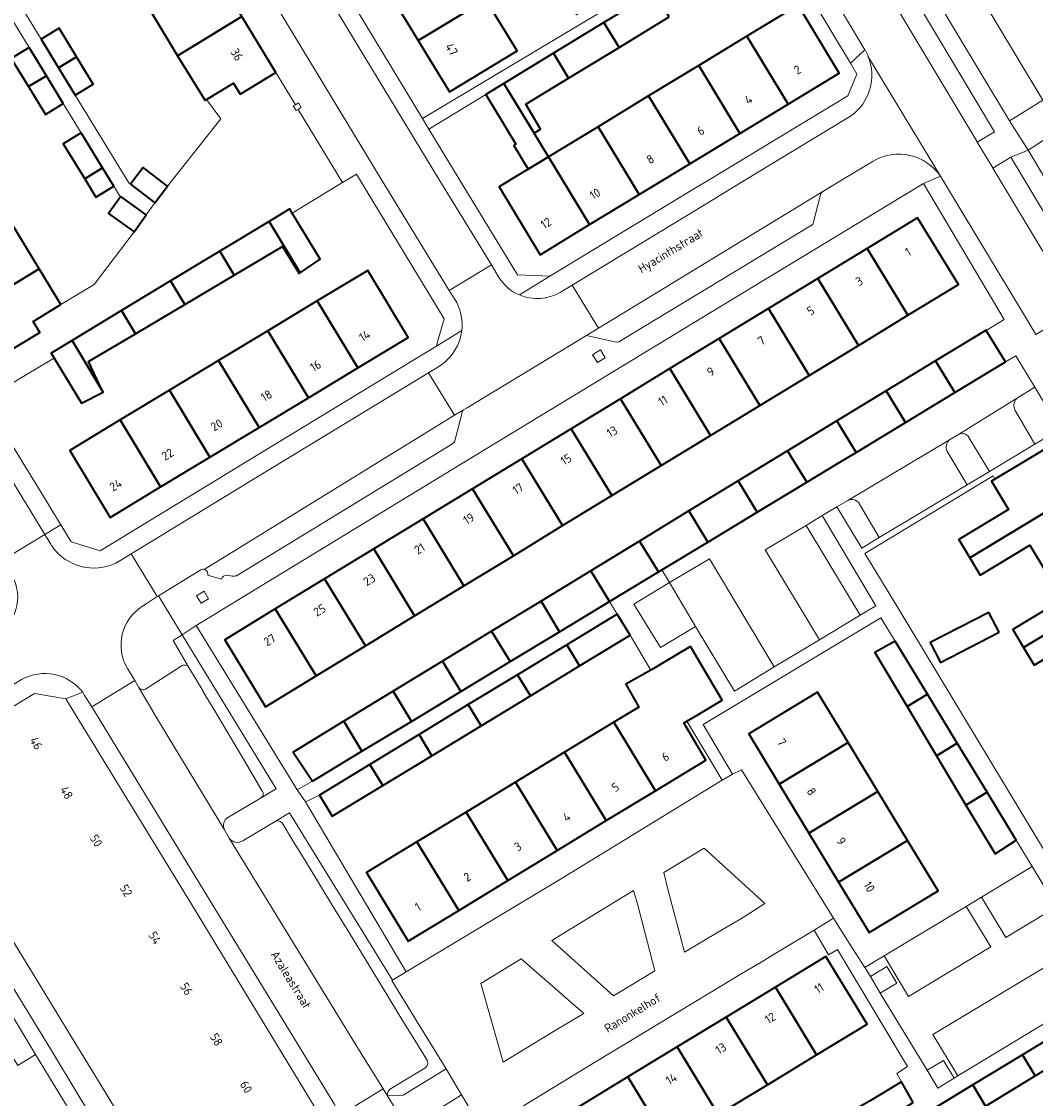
# Model space of a CAD drawing. Header units: metres. Extents: x 129909 to 134295, y 430065 to 433784.
# Tile 13 of 21: x 134104 to 134209, y 432905 to 433016. Entities that reach past the tile are written whole.
import ezdxf
from ezdxf.enums import TextEntityAlignment as Align

# ---------------------------------------------------------------- set-up
doc = ezdxf.new("R2010")
doc.units = ezdxf.units.M
for name, color, linetype, lineweight in [('B-XX-OG-BEBOUWING-GV', 7, 'Continuous', 35), ('B-XX-OG-BEBOUWING-T18', 10, 'Continuous', 18), ('B-XX-OG-TERREIN_CULTUURSCHEIDING-GV', 7, 'Continuous', 18), ('B-XX-OG-TOPOGRAFIE-T18', 10, 'Continuous', 18), ('B-XX-OG-WEG-GV', 7, 'Continuous', 18)]:
    doc.layers.add(name, color=color, linetype=linetype, lineweight=lineweight)
doc.styles.add('NLCS-ISO-M-T18', font='NLCS-ISO.ttf', dxfattribs={"height": 1.8})

msp = doc.modelspace()

# ---------------------------------------------------------------- linework, layer by layer
at = {"layer": 'B-XX-OG-BEBOUWING-GV', "color": 253}
for points in [[(134148.96, 433023.55), (134141.98, 433019.32), (134145, 433014.34), (134151.98, 433018.57)], [(134124.01, 433021.34), (134117.39, 433017.31), (134120.16, 433012.76), (134126.78, 433016.8)], [(134170.91, 433016.77), (134169.35, 433019.34), (134164.18, 433016.18), (134165.74, 433013.62)], [(134151.98, 433018.57), (134145, 433014.34), (134148.22, 433009.03), (134155.2, 433013.26)], [(134178.93, 433014.77), (134183.2, 433007.76), (134188.48, 433010.97), (134184.22, 433017.98)], [(134126.78, 433016.8), (134120.16, 433012.76), (134122.99, 433008.13), (134123.15, 433008.23), (134125.91, 433009.92), (134126.61, 433008.77), (134130.3, 433011.02)], [(134165.74, 433013.62), (134164.18, 433016.18), (134158.96, 433013.01), (134160.52, 433010.44)], [(134106.06, 433014.46), (134107.87, 433011.5), (134109.72, 433012.63), (134107.92, 433015.59)], [(134178.93, 433014.77), (134173.96, 433011.75), (134178.22, 433004.74), (134183.2, 433007.76)], [(134104.83, 433013.61), (134102.98, 433012.48), (134104.75, 433009.57), (134106.61, 433010.69)], [(134160.52, 433010.44), (134158.96, 433013.01), (134153.84, 433009.89), (134156.96, 433004.76), (134157.64, 433005.18), (134156.1, 433007.75)], [(134109.72, 433012.63), (134107.87, 433011.5), (134109.59, 433008.68), (134111.44, 433009.81)], [(134173.96, 433011.75), (134168.79, 433008.6), (134173.05, 433001.59), (134178.22, 433004.74)], [(134106.61, 433010.69), (134104.75, 433009.57), (134106.5, 433006.7), (134108.35, 433007.83)], [(134153.84, 433009.89), (134151.99, 433008.76), (134155.08, 433003.61), (134154.88, 433003.5), (134156.35, 433001.04), (134158.44, 433002.32), (134156.96, 433004.76)], [(134168.79, 433008.6), (134163.57, 433005.43), (134167.83, 432998.42), (134170.42, 433000), (134173.05, 433001.59)], [(134163.57, 433005.43), (134158.44, 433002.32), (134162.7, 432995.31), (134167.83, 432998.42)], [(134110.2, 433004.8), (134108.35, 433003.67), (134110.56, 433000.05), (134112.41, 433001.17)], [(134158.44, 433002.32), (134156.35, 433001.04), (134154.64, 433000), (134153.34, 432999.21), (134157.6, 432992.2), (134162.7, 432995.31)], [(134112.41, 433001.17), (134110.56, 433000.05), (134111.72, 432998.14), (134113.57, 432999.27)], [(134115.28, 432999.5), (134117.8, 432997.56), (134119.12, 432999.28), (134116.61, 433001.22)], [(134114.3, 432998.22), (134113.03, 432996.46), (134115.66, 432994.58), (134116.92, 432996.34)], [(134131.99, 432996.51), (134131.73, 432996.93), (134129.6, 432995.65), (134132.8, 432990.35), (134134.87, 432991.75)], [(134191.35, 432992.85), (134195.55, 432985.95), (134200.77, 432989.13), (134196.57, 432996.03)], [(134103.01, 432995.46), (134096.16, 432991.3), (134099.02, 432986.6), (134105.86, 432990.76)], [(134132.8, 432990.35), (134129.6, 432995.65), (134124.52, 432992.58), (134126.01, 432990.11), (134131, 432993.07), (134132.69, 432990.28)], [(134191.35, 432992.85), (134186.25, 432989.75), (134190.46, 432982.84), (134195.55, 432985.95)], [(134126.01, 432990.11), (134124.52, 432992.58), (134119.43, 432989.51), (134120.89, 432987.08)], [(134108.11, 432987.05), (134105.86, 432990.76), (134099.02, 432986.6), (134101.86, 432981.93), (134101.95, 432981.77), (134105.93, 432984.19), (134105.25, 432985.32)], [(134134.57, 432987.43), (134138.75, 432980.51), (134143.96, 432983.66), (134139.78, 432990.58)], [(134120.89, 432987.08), (134119.43, 432989.51), (134114.35, 432986.43), (134115.79, 432984.05)], [(134186.25, 432989.75), (134181.16, 432986.65), (134185.37, 432979.74), (134190.46, 432982.84)], [(134134.57, 432987.43), (134129.48, 432984.36), (134133.66, 432977.44), (134138.75, 432980.51)], [(134115.79, 432984.05), (134114.35, 432986.43), (134109.26, 432983.36), (134112.38, 432978.2), (134110.95, 432981.19)], [(134181.16, 432986.65), (134176.07, 432983.54), (134180.28, 432976.64), (134185.37, 432979.74)], [(134129.48, 432984.36), (134124.39, 432981.29), (134128.58, 432974.36), (134133.66, 432977.44)], [(134203.66, 432984.39), (134203.64, 432984.43), (134198.42, 432981.25), (134200.42, 432977.97), (134205.65, 432981.13)], [(134109.26, 432983.36), (134107.09, 432982.05), (134107.41, 432981.53), (134110.22, 432976.89), (134112.47, 432978.01), (134112.38, 432978.2)], [(134176.07, 432983.54), (134170.98, 432980.44), (134175.19, 432973.53), (134180.28, 432976.64)], [(134124.39, 432981.29), (134119.31, 432978.22), (134123.49, 432971.29), (134128.58, 432974.36)], [(134170.98, 432980.44), (134165.89, 432977.34), (134170.09, 432970.43), (134175.19, 432973.53)], [(134198.42, 432981.25), (134193.32, 432978.15), (134195.32, 432974.88), (134200.42, 432977.97)], [(134119.31, 432978.22), (134114.22, 432975.15), (134118.4, 432968.22), (134123.49, 432971.29)], [(134165.89, 432977.34), (134160.79, 432974.24), (134165, 432967.33), (134170.09, 432970.43)], [(134193.32, 432978.15), (134188.23, 432975.04), (134190.21, 432971.79), (134195.32, 432974.88)], [(134114.22, 432975.15), (134109.01, 432972), (134113.19, 432965.07), (134118.4, 432968.22)], [(134188.23, 432975.04), (134183.14, 432971.94), (134185.11, 432968.71), (134188.53, 432970.77), (134190.21, 432971.79)], [(134160.79, 432974.24), (134155.7, 432971.13), (134159.91, 432964.23), (134165, 432967.33)], [(134214.43, 432968.44), (134211.55, 432973.23), (134204.55, 432969.03), (134204.2, 432968.82), (134205.95, 432965.89), (134200.81, 432962.81), (134201.94, 432960.92)], [(134183.14, 432971.94), (134178.05, 432968.84), (134180.01, 432965.62), (134185.11, 432968.71)], [(134155.7, 432971.13), (134150.61, 432968.03), (134154.82, 432961.12), (134159.91, 432964.23)], [(134178.05, 432968.84), (134172.95, 432965.74), (134174.91, 432962.53), (134180.01, 432965.62)], [(134217.22, 432963.79), (134214.43, 432968.44), (134201.94, 432960.92), (134203.02, 432959.12), (134208.16, 432962.21), (134209.86, 432959.37)], [(134150.61, 432968.03), (134145.52, 432964.93), (134149.72, 432958.02), (134154.82, 432961.12)], [(134145.52, 432964.93), (134140.42, 432961.83), (134144.63, 432954.92), (134149.72, 432958.02)], [(134174.91, 432962.53), (134172.95, 432965.74), (134167.86, 432962.63), (134169.81, 432959.45), (134170.14, 432959.65)], [(134220, 432959.16), (134217.22, 432963.79), (134209.86, 432959.37), (134211.54, 432956.59), (134206.39, 432953.5), (134207.5, 432951.66)], [(134167.86, 432962.63), (134162.81, 432959.55), (134164.76, 432956.4), (134169.81, 432959.45)], [(134140.42, 432961.83), (134135.33, 432958.72), (134139.54, 432951.82), (134144.63, 432954.92)], [(134162.81, 432959.55), (134157.68, 432956.43), (134159.6, 432953.27), (134164.76, 432956.4)], [(134135.33, 432958.72), (134130.24, 432955.62), (134134.45, 432948.71), (134139.54, 432951.82)], [(134222.78, 432954.53), (134220, 432959.16), (134207.5, 432951.66), (134208.61, 432949.81), (134213.75, 432952.9), (134215.42, 432950.11)], [(134157.68, 432956.43), (134152.58, 432953.33), (134154.5, 432950.18), (134159.6, 432953.27)], [(134130.24, 432955.62), (134125.02, 432952.44), (134129.23, 432945.53), (134134.45, 432948.71)], [(134166.87, 432952.92), (134165.54, 432955.09), (134160.33, 432951.92), (134161.66, 432949.75)], [(134204.97, 432953.21), (134203.91, 432955.27), (134197.86, 432952.16), (134198.92, 432950.1)], [(134152.58, 432953.33), (134147.49, 432950.22), (134149.4, 432947.1), (134154.5, 432950.18)], [(134161.66, 432949.75), (134160.33, 432951.92), (134155.25, 432948.83), (134156.58, 432946.65)], [(134173.1, 432951.73), (134170.4, 432950.12), (134169.25, 432949.43), (134169.03, 432949.3), (134166.44, 432947.84), (134167.77, 432945.48), (134165.2, 432943.92), (134169.5, 432936.85), (134174.71, 432940.02), (134172.42, 432943.85), (134172.74, 432944.03), (134173.8, 432944.67), (134176.39, 432946.22)], [(134194.25, 432952.3), (134192.14, 432951.14), (134195.48, 432945.54), (134197.58, 432946.81)], [(134147.49, 432950.22), (134142.4, 432947.12), (134144.29, 432944.01), (134149.4, 432947.1)], [(134156.58, 432946.65), (134155.25, 432948.83), (134150.17, 432945.74), (134151.49, 432943.56)], [(134142.4, 432947.12), (134137.31, 432944.02), (134139.19, 432940.93), (134144.29, 432944.01)], [(134182.27, 432937.52), (134189.39, 432941.84), (134186.24, 432947.03), (134179.12, 432942.71)], [(134197.58, 432946.81), (134195.48, 432945.54), (134198.52, 432940.45), (134200.65, 432941.75)], [(134151.49, 432943.56), (134150.17, 432945.74), (134145.09, 432942.65), (134146.41, 432940.47)], [(134137.31, 432944.02), (134132.09, 432940.84), (134134.09, 432937.84), (134139.19, 432940.93)], [(134165.2, 432943.92), (134160.12, 432940.83), (134164.42, 432933.76), (134169.5, 432936.85)], [(134146.41, 432940.47), (134145.09, 432942.65), (134140.01, 432939.55), (134141.33, 432937.38)], [(134189.39, 432941.84), (134182.27, 432937.52), (134185.34, 432932.46), (134192.46, 432936.78)], [(134200.65, 432941.75), (134198.52, 432940.45), (134201.55, 432935.37), (134203.73, 432936.69)], [(134160.12, 432940.83), (134155.04, 432937.74), (134159.34, 432930.67), (134164.42, 432933.76)], [(134141.33, 432937.38), (134140.01, 432939.55), (134134.8, 432936.39), (134136.12, 432934.21)], [(134155.04, 432937.74), (134149.95, 432934.65), (134154.26, 432927.58), (134159.34, 432930.67)], [(134192.46, 432936.78), (134185.34, 432932.46), (134188.41, 432927.4), (134195.53, 432931.72)], [(134203.73, 432936.69), (134201.55, 432935.37), (134204.56, 432930.33), (134206.74, 432931.73)], [(134149.95, 432934.65), (134144.87, 432931.56), (134149.18, 432924.48), (134154.26, 432927.58)], [(134144.87, 432931.56), (134139.66, 432928.4), (134143.97, 432921.31), (134149.18, 432924.48)], [(134195.53, 432931.72), (134188.41, 432927.4), (134191.56, 432922.21), (134198.68, 432926.53)], [(134181.89, 432916.57), (134186.14, 432909.58), (134191.35, 432912.74), (134187.1, 432919.73)], [(134181.89, 432916.57), (134176.81, 432913.48), (134181.06, 432906.49), (134186.14, 432909.58)], [(134176.81, 432913.48), (134171.73, 432910.4), (134175.98, 432903.4), (134181.06, 432906.49)], [(134213.8, 432910.51), (134212.49, 432912.67), (134207.38, 432909.57), (134208.7, 432907.4)], [(134171.73, 432910.4), (134166.65, 432907.31), (134170.89, 432900.32), (134175.98, 432903.4)], [(134208.7, 432907.4), (134207.38, 432909.57), (134202.27, 432906.47), (134203.59, 432904.29)], [(134166.65, 432907.31), (134161.57, 432904.22), (134165.81, 432897.23), (134170.89, 432900.32)], [(134196.1, 432904.65), (134194.9, 432906.79), (134191.65, 432904.84), (134189.84, 432903.79), (134189.7, 432903.7), (134191.02, 432901.53)], [(134203.59, 432904.29), (134202.27, 432906.47), (134198.03, 432903.89), (134197.17, 432903.37), (134198.49, 432901.18)]]:
    msp.add_lwpolyline(points, close=True, dxfattribs=at)
at = {"layer": 'B-XX-OG-TERREIN_CULTUURSCHEIDING-GV', "color": 253}
for points in [[(134181.6, 433046.9), (134200.44, 433015.36), (134206.06, 433006.04), (134209.48, 433008.17), (134206.42, 433013.26), (134203.73, 433017.75)], [(134170.91, 433016.77), (134165.74, 433013.62), (134160.52, 433010.44), (134156.1, 433007.75), (134157.64, 433005.18), (134156.96, 433004.76), (134158.44, 433002.32), (134163.57, 433005.43), (134168.79, 433008.6), (134173.96, 433011.75), (134178.93, 433014.77), (134184.22, 433017.98), (134188.48, 433010.97), (134183.2, 433007.76), (134178.22, 433004.74), (134173.05, 433001.59), (134170.42, 433000), (134167.83, 432998.42), (134162.7, 432995.31), (134157.6, 432992.2), (134153.34, 432999.21), (134154.64, 433000), (134156.35, 433001.04), (134154.88, 433003.5), (134155.08, 433003.61), (134151.99, 433008.76), (134146.09, 433005.18), (134149.24, 433000), (134155.26, 432990.12), (134158.59, 432989.99), (134173.54, 432999.04), (134175.13, 433000), (134189.36, 433008.61), (134190.3, 433010.85), (134189.62, 433012), (134180.99, 433026.39)], [(134164.07, 433017.4), (134145.44, 433006.26), (134146.09, 433005.18), (134151.99, 433008.76), (134153.84, 433009.89), (134158.96, 433013.01), (134164.18, 433016.18), (134169.35, 433019.34)], [(134102.93, 433016.72), (134104.83, 433013.61), (134106.61, 433010.69), (134108.35, 433007.83), (134110.2, 433004.8), (134112.41, 433001.17), (134113.57, 432999.27), (134114.14, 432998.33), (134114.3, 432998.22), (134116.92, 432996.34), (134117.8, 432997.56), (134115.28, 432999.5), (134115.11, 432999.64), (134109.59, 433008.68), (134107.87, 433011.5), (134106.06, 433014.46), (134104.16, 433017.58)], [(134104.16, 433017.58), (134106.06, 433014.46), (134107.92, 433015.59), (134109.72, 433012.63), (134111.44, 433009.81), (134109.59, 433008.68), (134115.11, 432999.64), (134115.28, 432999.5), (134116.61, 433001.22), (134119.12, 432999.28), (134124.62, 433006.23), (134123.15, 433008.23), (134122.99, 433008.13), (134120.16, 433012.76), (134117.39, 433017.31)], [(134103.01, 432995.46), (134105.86, 432990.76), (134108.11, 432987.05), (134111.53, 432989.13), (134115.66, 432994.58), (134113.03, 432996.46), (134114.3, 432998.22), (134114.14, 432998.33), (134113.57, 432999.27), (134111.72, 432998.14), (134110.56, 433000.05), (134108.35, 433003.67), (134110.2, 433004.8), (134108.35, 433007.83), (134106.5, 433006.7), (134104.75, 433009.57), (134102.98, 433012.48), (134104.83, 433013.61), (134102.93, 433016.72)], [(134209.77, 433000), (134207.98, 433003.01), (134206.19, 433002.28), (134214.29, 432988.77)], [(134102.52, 432973.45), (134106.71, 432966.57), (134107.16, 432965.83), (134108.08, 432964.32), (134109.17, 432962.54), (134112.17, 432961.62), (134128.36, 432971.51), (134144.27, 432981.17), (134146.88, 432982.76), (134147, 432983.2), (134147.68, 432985.6), (134138.93, 433000), (134138.62, 433000.52), (134137.76, 433000), (134137.17, 432999.65), (134131.99, 432996.51), (134134.87, 432991.75), (134132.8, 432990.35), (134132.69, 432990.28), (134131, 432993.07), (134126.01, 432990.11), (134120.89, 432987.08), (134115.79, 432984.05), (134110.95, 432981.19), (134112.38, 432978.2), (134112.47, 432978.01), (134110.22, 432976.89), (134107.41, 432981.53), (134106.42, 432980.95), (134101.07, 432977.77)], [(134209.86, 432959.37), (134208.16, 432962.21), (134203.02, 432959.12), (134201.94, 432960.92), (134200.81, 432962.81), (134205.95, 432965.89), (134204.2, 432968.82), (134204.55, 432969.03), (134204.35, 432969.37), (134191.13, 432961.35), (134194.55, 432955.72), (134210.86, 432928.65)], [(134213.75, 432952.9), (134208.61, 432949.81), (134207.5, 432951.66), (134206.39, 432953.5), (134211.54, 432956.59)], [(134134.58, 432903.76), (134121.6, 432925.15), (134108.61, 432946.34), (134105.38, 432946.9), (134090.26, 432937.72), (134091.52, 432935.67), (134091.83, 432935.85), (134093.7, 432936.99), (134096.84, 432931.78), (134099.91, 432926.7), (134102.98, 432921.61), (134103.3, 432921.08), (134106.07, 432916.55), (134109.16, 432911.48), (134112.25, 432906.41), (134115.34, 432901.35)], [(134113.18, 432900.04), (134110.1, 432905.11), (134107.02, 432910.18), (134103.93, 432915.25), (134100.85, 432920.32), (134097.77, 432925.4), (134094.68, 432930.47), (134091.52, 432935.67), (134090.26, 432937.72), (134088.77, 432936.65), (134089.37, 432935.64), (134090.52, 432933.7), (134092.22, 432930.84), (134093.82, 432928.16), (134096.52, 432924.51), (134098.12, 432921.84), (134099.87, 432918.93), (134102.09, 432915.24), (134103.8, 432912.42), (134105.49, 432909.61), (134119.28, 432886.91)], [(134119.28, 432886.91), (134105.49, 432909.61), (134103.64, 432908.49), (134101.92, 432911.34), (134100.24, 432914.12), (134102.09, 432915.24), (134099.87, 432918.93), (134097.96, 432917.78), (134096.19, 432920.73), (134094.61, 432923.36), (134096.52, 432924.51), (134093.82, 432928.16), (134092.27, 432927.24), (134090.66, 432929.94), (134089.86, 432929.48), (134087.02, 432934.24), (134089.37, 432935.64), (134088.77, 432936.65), (134071.71, 432926.65), (134086.55, 432901.26)], [(134210.92, 432924.86), (134205.68, 432921.69), (134203.17, 432925.86), (134201.59, 432924.91), (134204.11, 432920.74), (134195.64, 432915.61), (134193.11, 432919.79), (134191.11, 432918.59), (134191.69, 432917.65), (134193.39, 432918.69), (134194.42, 432916.99), (134192.7, 432915.94), (134197.55, 432907.98), (134199.24, 432909), (134200.35, 432907.17), (134200.72, 432907.4), (134198.13, 432911.67), (134210.47, 432919.08)], [(134198.03, 432903.89), (134202.27, 432906.47), (134207.38, 432909.57), (134212.49, 432912.67), (134213.83, 432913.49), (134213.02, 432914.84), (134200.72, 432907.4), (134200.35, 432907.17), (134198.65, 432906.15), (134197.55, 432907.98), (134192.7, 432915.94), (134191.69, 432917.65), (134191.11, 432918.59), (134189.5, 432921.1), (134187.89, 432923.69), (134185.89, 432922.45), (134187.37, 432919.9), (134187.95, 432920.25), (134188.3, 432920.45), (134189.88, 432917.81), (134195.51, 432908.36), (134194.41, 432907.65), (134194.9, 432906.79), (134196.1, 432904.65)], [(134191.65, 432904.84), (134194.9, 432906.79), (134194.41, 432907.65), (134195.51, 432908.36), (134189.88, 432917.81), (134188.3, 432920.45), (134187.95, 432920.25), (134187.37, 432919.9), (134185.89, 432922.45), (134181.42, 432919.76), (134180.66, 432919.3), (134178.6, 432918.08), (134161.71, 432907.88), (134153.29, 432902.74)]]:
    msp.add_lwpolyline(points, dxfattribs=at)
for points in [[(134155.22, 433027.34), (134152.17, 433032.52), (134145.84, 433028.71), (134148.96, 433023.55), (134151.98, 433018.57), (134155.2, 433013.26), (134148.22, 433009.03), (134145, 433014.34), (134141.98, 433019.32), (134138.86, 433024.47), (134135.64, 433022.51), (134145.44, 433006.26), (134164.07, 433017.4), (134163.55, 433018.28), (134161.34, 433016.97), (134158.18, 433022.32)], [(134217.99, 433009.17), (134219.19, 433009.9), (134218.67, 433010.75), (134217.99, 433012.12), (134217.48, 433012.98), (134216.27, 433012.26), (134209.48, 433008.17), (134206.06, 433006.04), (134207.98, 433003.01), (134211.29, 433005.13)], [(134132.62, 433007.88), (134132.31, 433007.7), (134132.1, 433007.58), (134132.38, 433007.1), (134132.6, 433007.22), (134132.9, 433007.4)], [(134228.02, 432977.39), (134225.21, 432982.04), (134222.4, 432986.7), (134219.6, 432991.36), (134216.79, 432996.02), (134214.39, 433000), (134214.23, 433000.26), (134211.29, 433005.13), (134207.98, 433003.01), (134209.77, 433000), (134221.63, 432980.15), (134236.1, 432955.92), (134237.17, 432956.57), (134242.02, 432959.51), (134246.35, 432962.14), (134246.09, 432962.57), (134239.39, 432958.53), (134236.45, 432963.41), (134233.64, 432968.07), (134230.83, 432972.73)], [(134178.05, 432968.84), (134183.14, 432971.94), (134188.23, 432975.04), (134193.32, 432978.15), (134198.42, 432981.25), (134203.64, 432984.43), (134203.66, 432984.39), (134205.51, 432985.52), (134197.17, 432999.55), (134176.38, 432986.96), (134150.1, 432970.99), (134122.08, 432953.91), (134132.5, 432936.96), (134134.09, 432937.84), (134132.09, 432940.84), (134137.31, 432944.02), (134142.4, 432947.12), (134147.49, 432950.22), (134152.58, 432953.33), (134157.68, 432956.43), (134162.81, 432959.55), (134167.86, 432962.63), (134172.95, 432965.74)], [(134149.72, 432958.02), (134144.63, 432954.92), (134139.54, 432951.82), (134134.45, 432948.71), (134129.23, 432945.53), (134125.02, 432952.44), (134130.24, 432955.62), (134135.33, 432958.72), (134140.42, 432961.83), (134145.52, 432964.93), (134150.61, 432968.03), (134155.7, 432971.13), (134160.79, 432974.24), (134165.89, 432977.34), (134170.98, 432980.44), (134176.07, 432983.54), (134181.16, 432986.65), (134186.25, 432989.75), (134191.35, 432992.85), (134196.57, 432996.03), (134200.77, 432989.13), (134195.55, 432985.95), (134190.46, 432982.84), (134185.37, 432979.74), (134180.28, 432976.64), (134175.19, 432973.53), (134170.09, 432970.43), (134165, 432967.33), (134159.91, 432964.23), (134154.82, 432961.12)], [(134129.48, 432984.36), (134134.57, 432987.43), (134139.78, 432990.58), (134143.96, 432983.66), (134138.75, 432980.51), (134133.66, 432977.44), (134128.58, 432974.36), (134123.49, 432971.29), (134118.4, 432968.22), (134113.19, 432965.07), (134109.01, 432972), (134114.22, 432975.15), (134119.31, 432978.22), (134124.39, 432981.29)], [(134163.5, 432981.07), (134164.31, 432981.56), (134163.81, 432982.37), (134163, 432981.88)], [(134189.36, 432966.82), (134199.86, 432973.09), (134200.8, 432973.65), (134206.79, 432977.35), (134208.67, 432978.54), (134206.72, 432981.78), (134205.65, 432981.13), (134200.42, 432977.97), (134195.32, 432974.88), (134190.21, 432971.79), (134188.53, 432970.77), (134185.11, 432968.71), (134180.01, 432965.62), (134174.91, 432962.53), (134170.14, 432959.65), (134170.94, 432958.35), (134175.08, 432960.81), (134181.77, 432949.63), (134186.43, 432952.45), (134180.84, 432961.72), (134185.04, 432964.24), (134186.71, 432965.26), (134188.23, 432966.16)], [(134122.89, 432957.45), (134122.11, 432956.99), (134122.57, 432956.22), (134123.35, 432956.67)], [(134140.01, 432939.55), (134145.09, 432942.65), (134150.17, 432945.74), (134155.25, 432948.83), (134160.33, 432951.92), (134165.54, 432955.09), (134164.76, 432956.4), (134159.6, 432953.27), (134154.5, 432950.18), (134149.4, 432947.1), (134144.29, 432944.01), (134139.19, 432940.93), (134134.09, 432937.84), (134132.5, 432936.96), (134133.37, 432935.69), (134134.8, 432936.39)], [(134198.92, 432950.1), (134197.86, 432952.16), (134203.91, 432955.27), (134204.97, 432953.21)], [(134198.52, 432940.45), (134195.48, 432945.54), (134192.14, 432951.14), (134194.25, 432952.3), (134192.78, 432954.72), (134174.42, 432943.7), (134177.45, 432938.56), (134178.37, 432939.02), (134187.89, 432923.69), (134189.5, 432921.1), (134191.11, 432918.59), (134193.11, 432919.79), (134201.59, 432924.91), (134203.17, 432925.86), (134208.41, 432929.02), (134206.74, 432931.73), (134204.56, 432930.33), (134201.55, 432935.37)], [(134169.03, 432949.3), (134166.87, 432952.92), (134161.66, 432949.75), (134156.58, 432946.65), (134151.49, 432943.56), (134146.41, 432940.47), (134141.33, 432937.38), (134136.12, 432934.21), (134134.8, 432936.39), (134133.37, 432935.69), (134143.74, 432918.15), (134159.85, 432927.83), (134162.89, 432929.69), (134176.37, 432937.94), (134175, 432940.24), (134172.74, 432944.03), (134172.42, 432943.85), (134174.71, 432940.02), (134169.5, 432936.85), (134164.42, 432933.76), (134159.34, 432930.67), (134154.26, 432927.58), (134149.18, 432924.48), (134143.97, 432921.31), (134139.66, 432928.4), (134144.87, 432931.56), (134149.95, 432934.65), (134155.04, 432937.74), (134160.12, 432940.83), (134165.2, 432943.92), (134167.77, 432945.48), (134166.44, 432947.84)], [(134192.46, 432936.78), (134195.53, 432931.72), (134198.68, 432926.53), (134191.56, 432922.21), (134188.41, 432927.4), (134185.34, 432932.46), (134182.27, 432937.52), (134179.12, 432942.71), (134186.24, 432947.03), (134189.39, 432941.84)], [(134178.6, 432918.08), (134180.66, 432919.3), (134181.42, 432919.76), (134185.89, 432922.45), (134187.89, 432923.69), (134178.37, 432939.02), (134177.45, 432938.56), (134176.37, 432937.94), (134162.89, 432929.69), (134159.85, 432927.83), (134143.74, 432918.15), (134142.33, 432917.3), (134142.27, 432917.27), (134144.9, 432912.97), (134147.89, 432908.13), (134149.46, 432905.44), (134151.69, 432901.77), (134153.29, 432902.74), (134161.71, 432907.88)], [(134170.74, 432926.82), (134170.35, 432928.41), (134174.52, 432930.92), (134180.79, 432925.2), (134178.85, 432923.98), (134178.14, 432923.53), (134176.06, 432922.3), (134172.49, 432920.17)], [(134158.79, 432921.38), (134162.43, 432923.62), (134167.22, 432926.55), (134167.67, 432925.03), (134169.43, 432918.24), (134165.16, 432915.67)], [(134162.1, 432913.86), (134159.15, 432912.08), (134153.76, 432908.81), (134151.48, 432916.94), (134155.62, 432919.5)], [(134175.98, 432903.4), (134170.89, 432900.32), (134165.81, 432897.23), (134160.6, 432894.07), (134156.36, 432901.06), (134161.57, 432904.22), (134166.65, 432907.31), (134171.73, 432910.4), (134176.81, 432913.48), (134181.89, 432916.57), (134187.1, 432919.73), (134191.35, 432912.74), (134186.14, 432909.58), (134181.06, 432906.49)], [(134230.12, 432899.4), (134219.41, 432916.96), (134217.47, 432915.7), (134218.63, 432913.45), (134213.8, 432910.51), (134208.7, 432907.4), (134203.59, 432904.29), (134198.49, 432901.18), (134193.38, 432898.07), (134188.27, 432894.96), (134183.17, 432891.85), (134178.06, 432888.74), (134172.96, 432885.63), (134167.67, 432882.41), (134166.33, 432884.64), (134164.66, 432883.93), (134175.33, 432866.37), (134186.39, 432873.01), (134201.05, 432881.88), (134229.99, 432899.32)]]:
    msp.add_lwpolyline(points, close=True, dxfattribs=at)
at = {"layer": 'B-XX-OG-WEG-GV', "color": 253}
for points in [[(134119.6, 433049.29), (134117.97, 433051.86), (134101.68, 433078.91), (134100.11, 433081.55), (134086.64, 433103.67), (134087.06, 433105.54), (134084.17, 433103.85), (134084.2, 433103.81), (134084.39, 433103.53), (134084.89, 433102.7), (134116.27, 433050.92), (134117.05, 433049.64), (134117.25, 433049.29), (134118.03, 433048.01), (134147.12, 433000), (134152.55, 432991.16), (134153.3, 432989.93)], [(134168.21, 433052.41), (134167.77, 433052.15), (134166, 433051.08), (134167.18, 433049.11), (134170.31, 433043.89), (134173.38, 433038.78), (134176.45, 433033.66), (134179.66, 433028.3), (134180.18, 433027.44), (134180.99, 433026.39), (134189.62, 433012), (134191.12, 433013.35), (134182.73, 433027.46), (134182.35, 433027.22), (134181.32, 433028.93), (134181.71, 433029.16), (134169.07, 433050.2)], [(134169.07, 433050.2), (134181.71, 433029.16), (134182.73, 433027.46), (134191.12, 433013.35), (134191.16, 433013.29)], [(134155.45, 432988.05), (134158.59, 432989.99), (134155.26, 432990.12), (134149.24, 433000), (134146.09, 433005.18), (134145.44, 433006.26), (134135.64, 433022.51), (134133.03, 433026.98), (134119.6, 433049.29)], [(134196.4, 433018.41), (134204.51, 433004.91), (134202.72, 433003.84), (134204.32, 433001.19), (134204.33, 433001.16), (134206.19, 433002.28), (134207.98, 433003.01), (134206.06, 433006.04), (134200.44, 433015.36), (134181.6, 433046.9)], [(134191.44, 433012.72), (134198.92, 433000.33), (134198.93, 433000.32), (134198.93, 433000.31), (134199.97, 432998.58), (134207.39, 432986.26), (134208.77, 432983.97), (134213.1, 432986.57), (134212.45, 432987.66), (134204.33, 433001.16), (134204.32, 433001.19), (134202.72, 433003.84), (134202.67, 433003.94), (134194.64, 433017.36), (134193.8, 433018.76), (134189.05, 433026.7), (134188.2, 433028.14), (134182.23, 433038.1)], [(134126.78, 433016.8), (134130.3, 433011.02), (134132.31, 433007.7), (134132.62, 433007.88), (134132.9, 433007.4), (134132.6, 433007.22), (134137.17, 432999.65), (134137.76, 433000), (134138.62, 433000.52), (134138.93, 433000), (134147.68, 432985.6), (134147, 432983.2), (134146.88, 432982.76), (134149.49, 432984.37)], [(134191.16, 433013.29), (134191.12, 433013.35), (134189.62, 433012), (134190.3, 433010.85), (134189.36, 433008.61), (134175.13, 433000), (134173.54, 432999.04), (134158.59, 432989.99), (134155.45, 432988.05)], [(134198.92, 433000.33), (134191.44, 433012.72)], [(134101.07, 432977.77), (134106.42, 432980.95), (134107.41, 432981.53), (134107.09, 432982.05), (134109.26, 432983.36), (134114.35, 432986.43), (134119.43, 432989.51), (134124.52, 432992.58), (134129.6, 432995.65), (134131.73, 432996.93), (134131.99, 432996.51), (134137.17, 432999.65), (134132.6, 433007.22), (134132.38, 433007.1), (134132.1, 433007.58), (134132.31, 433007.7), (134130.3, 433011.02), (134126.61, 433008.77), (134125.91, 433009.92), (134123.15, 433008.23), (134124.62, 433006.23), (134119.12, 432999.28), (134117.8, 432997.56), (134116.92, 432996.34), (134115.66, 432994.58), (134111.53, 432989.13), (134108.11, 432987.05), (134105.25, 432985.32), (134105.93, 432984.19), (134101.95, 432981.77)], [(134159.67, 432988.32), (134160.9, 432989.07), (134173.48, 432996.7), (134178.91, 433000), (134189.64, 433006.53)], [(134189.64, 433006.53), (134178.91, 433000), (134173.48, 432996.7), (134160.9, 432989.07), (134163.61, 432984.62), (134186.78, 432998.72)], [(134191.99, 433001.88), (134188.89, 433000), (134186.78, 432998.72)], [(134186.78, 432998.72), (134188.89, 433000), (134191.99, 433001.88)], [(134176.38, 432986.96), (134197.17, 432999.55), (134198.92, 433000.33)], [(134208.77, 432983.97), (134207.39, 432986.26), (134199.97, 432998.58), (134198.93, 433000.31), (134198.93, 433000.32), (134198.92, 433000.33), (134197.17, 432999.55), (134205.51, 432985.52), (134203.66, 432984.39), (134205.65, 432981.13), (134206.72, 432981.78), (134208.67, 432978.54), (134211.29, 432974.18)], [(134186.78, 432998.72), (134163.61, 432984.62), (134162.37, 432983.86), (134165.43, 432983.19)], [(134186.55, 432998.38), (134185.77, 432995.48)], [(134185.77, 432995.48), (134186.55, 432998.38)], [(134185.5, 432995.18), (134165.73, 432983.2)], [(134165.73, 432983.2), (134185.5, 432995.18)], [(134153.3, 432989.93), (134152.55, 432991.16), (134148.21, 432988.5), (134148.97, 432987.27)], [(134163.61, 432984.62), (134160.9, 432989.07), (134159.67, 432988.32)], [(134122.54, 432959.66), (134118.17, 432956.99), (134120.63, 432952.96), (134122.08, 432953.91), (134150.1, 432970.99), (134176.38, 432986.96)], [(134149.49, 432984.37), (134146.88, 432982.76), (134144.27, 432981.17), (134128.36, 432971.51), (134112.17, 432961.62), (134109.17, 432962.54), (134108.08, 432964.32), (134106.44, 432963.32), (134107.06, 432962.3)], [(134147.31, 432980.78), (134146.07, 432980.02), (134148.75, 432975.62), (134149.69, 432976.19), (134149.73, 432976.21), (134149.99, 432976.37), (134162.37, 432983.86), (134163.61, 432984.62)], [(134165.43, 432983.19), (134162.37, 432983.86), (134149.99, 432976.37), (134149.73, 432976.21), (134149.69, 432976.19)], [(134146.07, 432980.02), (134147.31, 432980.78)], [(134113.78, 432960.36), (134114.11, 432960.56), (134115.36, 432961.32), (134130.1, 432970.29), (134146.07, 432980.02)], [(134148.75, 432975.62), (134146.07, 432980.02), (134130.1, 432970.29), (134115.36, 432961.32), (134118.04, 432956.9), (134118.17, 432956.99), (134122.54, 432959.66)], [(134206.79, 432977.35), (134200.8, 432973.65)], [(134149.69, 432976.19), (134148.75, 432975.62), (134122.91, 432959.71)], [(134201.87, 432973.34), (134203.98, 432969.83), (134208.68, 432972.63), (134206.64, 432976.12)], [(134122.91, 432959.71), (134148.75, 432975.62)], [(134149.52, 432975.91), (134148.79, 432973)], [(134148.79, 432973), (134149.52, 432975.91)], [(134211.29, 432974.18), (134208.68, 432972.63), (134203.98, 432969.83), (134201.67, 432968.44), (134192.61, 432962.99), (134190.8, 432961.9), (134188.23, 432966.16), (134186.71, 432965.26), (134192.24, 432955.95), (134190.65, 432954.99), (134186.43, 432952.45), (134181.77, 432949.63), (134177.64, 432947.14), (134173.63, 432953.82), (134170.02, 432951.65), (134167.26, 432956.13), (134170.94, 432958.35), (134170.14, 432959.65), (134169.81, 432959.45), (134164.76, 432956.4), (134165.54, 432955.09), (134166.87, 432952.92), (134169.03, 432949.3), (134169.25, 432949.43), (134170.4, 432950.12), (134173.1, 432951.73), (134176.39, 432946.22), (134173.8, 432944.67), (134172.74, 432944.03), (134175, 432940.24), (134176.37, 432937.94), (134177.45, 432938.56), (134174.42, 432943.7), (134192.78, 432954.72), (134194.25, 432952.3), (134197.58, 432946.81), (134200.65, 432941.75), (134203.73, 432936.69), (134206.74, 432931.73), (134208.41, 432929.02), (134210.92, 432924.86)], [(134148.53, 432972.68), (134126.24, 432959.06)], [(134126.24, 432959.06), (134148.53, 432972.68)], [(134199.86, 432973.09), (134189.36, 432966.82)], [(134210.86, 432928.65), (134194.55, 432955.72), (134191.13, 432961.35), (134204.35, 432969.37), (134204.55, 432969.03), (134211.55, 432973.23)], [(134190.53, 432966.53), (134192.61, 432962.99), (134201.67, 432968.44), (134199.59, 432971.95)], [(134107.06, 432962.3), (134106.44, 432963.32), (134102.09, 432960.66), (134102.88, 432959.37), (134103.11, 432959)], [(134124.7, 432958.71), (134123.26, 432959.11)], [(134123.26, 432959.11), (134124.7, 432958.71)], [(134125.79, 432959), (134125.24, 432959.1)], [(134125.24, 432959.1), (134125.79, 432959)], [(134118.17, 432956.99), (134118.04, 432956.9), (134116.79, 432956.08), (134116.54, 432955.92)], [(134121.32, 432949.58), (134119.7, 432952.36), (134120.63, 432952.96), (134118.17, 432956.99)], [(134131.71, 432934.58), (134142.33, 432917.3), (134143.74, 432918.15), (134133.37, 432935.69), (134132.5, 432936.96), (134122.08, 432953.91), (134120.63, 432952.96), (134130.33, 432937.04), (134128.77, 432936.12), (134125.34, 432934.1)], [(134101.33, 432952.85), (134101.3, 432952.83), (134101.28, 432952.82), (134101.25, 432952.81), (134100.05, 432952.07), (134102.78, 432947.58), (134104.04, 432948.34)], [(134110.36, 432947.04), (134110.52, 432946.77), (134111.28, 432945.52), (134115.72, 432948.23), (134115.04, 432949.38), (134115, 432949.43), (134114.97, 432949.49)], [(134114.97, 432949.49), (134115, 432949.43), (134115.04, 432949.38), (134115.72, 432948.23), (134116.15, 432947.51)], [(134116.83, 432947.35), (134120.52, 432949.71)], [(134120.52, 432949.71), (134116.83, 432947.35)], [(134126.61, 432940.68), (134125.24, 432942.99), (134123.88, 432945.29), (134122.81, 432947.08), (134122.8, 432947.1), (134122.79, 432947.13), (134121.32, 432949.58)], [(134104.04, 432948.34), (134102.78, 432947.58)], [(134090.26, 432937.72), (134105.38, 432946.9), (134108.61, 432946.34), (134110.36, 432947.04)], [(134136.33, 432904.51), (134123.24, 432925.94), (134111.28, 432945.52), (134110.52, 432946.77), (134110.36, 432947.04), (134108.61, 432946.34), (134121.6, 432925.15), (134134.58, 432903.76)], [(134116.15, 432947.51), (134116.73, 432946.53), (134117.6, 432945.07), (134117.61, 432945.05), (134124.99, 432932.82)], [(134128.9, 432936.82), (134127.99, 432938.37), (134126.61, 432940.68)], [(134125.34, 432934.1), (134128.77, 432936.12)], [(134126.89, 432931.69), (134130.22, 432933.68), (134131.71, 432934.58)], [(134130.22, 432933.68), (134126.89, 432931.69)], [(134124.99, 432932.82), (134125.49, 432931.95)], [(134136.23, 432924.85), (134134.81, 432927.19), (134133.42, 432929.46), (134132.02, 432931.75), (134130.94, 432933.53)], [(134125.49, 432931.95), (134138.82, 432910.15), (134141.38, 432906.07), (134141.83, 432905.36)], [(134145.94, 432908.95), (134144.64, 432911.08), (134143.22, 432913.4), (134142.97, 432913.81), (134141.85, 432915.65), (134140.41, 432918.01), (134139.03, 432920.28), (134137.62, 432922.58), (134136.23, 432924.85)], [(134142.03, 432905.98), (134145.77, 432908.26)]]:
    msp.add_lwpolyline(points, dxfattribs=at)
for points in [[(134118.03, 433048.01), (134113.7, 433045.38), (134115.09, 433043.08), (134115.49, 433042.41), (134122.52, 433030.79), (134122.98, 433030.04), (134129.54, 433019.2), (134130.02, 433018.41), (134141.16, 433000), (134148.21, 432988.5), (134152.55, 432991.16), (134147.12, 433000)], [(134084.07, 433000), (134071.9, 433020.08), (134067.59, 433017.49), (134078.2, 433000), (134098.45, 432966.66), (134102.09, 432960.66), (134106.44, 432963.32), (134097.94, 432977.23)], [(134163.5, 432981.07), (134163, 432981.88), (134163.81, 432982.37), (134164.31, 432981.56)], [(134185.04, 432964.24), (134180.84, 432961.72), (134186.43, 432952.45), (134190.65, 432954.99)], [(134170.94, 432958.35), (134173.63, 432953.82), (134177.64, 432947.14), (134181.77, 432949.63), (134175.08, 432960.81)], [(134122.89, 432957.45), (134123.35, 432956.67), (134122.57, 432956.22), (134122.11, 432956.99)], [(134116.73, 432946.53), (134116.15, 432947.51), (134115.72, 432948.23), (134111.28, 432945.52), (134123.24, 432925.94), (134136.33, 432904.51), (134136.99, 432903.38), (134141.38, 432906.07), (134138.82, 432910.15), (134125.49, 432931.95), (134124.99, 432932.82), (134117.61, 432945.05), (134117.6, 432945.07)], [(134208.41, 432929.02), (134203.17, 432925.86), (134205.68, 432921.69), (134210.92, 432924.86)], [(134201.59, 432924.91), (134193.11, 432919.79), (134195.64, 432915.61), (134204.11, 432920.74)], [(134200.72, 432907.4), (134213.02, 432914.84), (134210.47, 432919.08), (134198.13, 432911.67)], [(134149.46, 432905.44), (134147.89, 432908.13), (134143.44, 432905.42), (134141.83, 432905.36), (134142.15, 432904.84), (134144.46, 432901), (134144.51, 432900.94), (134145.18, 432902.74)], [(134144.51, 432900.94), (134144.46, 432901), (134142.15, 432904.84), (134141.83, 432905.36), (134141.38, 432906.07), (134136.99, 432903.38), (134137.74, 432902.11), (134140.04, 432898.31), (134140.82, 432897.04), (134145.18, 432899.77)]]:
    msp.add_lwpolyline(points, close=True, dxfattribs=at)
for centre, radius, start, end in [((134186.69, 433010.74), 5.15, 305.0238, 22.6732), ((134186.65, 433010.72), 5.2, 22.7146, 29.6856), ((134194.62, 432997.39), 5.2, 34.2808, 120.3974), ((134187.08, 432998.26), 0.546, 123.5607, 167.4223), ((134185.39, 432995.55), 0.385, 287.0536, 348.8859), ((134157.29, 432992.32), 4.65, 210.96, 246.6379), ((134157.29, 432992.32), 4.65, 246.6164, 300.6817), ((134144.49, 432984.96), 5.04, 353.32, 27.2758), ((134144.49, 432984.96), 5.04, 303.9898, 353.3305), ((134165.56, 432983.73), 0.553, 256.3607, 288.5046), ((134149.92, 432975.86), 0.403, 123.7282, 171.7049), ((134148.18, 432973.22), 0.642, 302.5446, 340.049), ((134110.65, 432964.5), 4.21, 211.4063, 215.6693), ((134111.5, 432965.06), 5.22, 215.2282, 295.9391), ((134122.79, 432959.24), 0.485, 75.3393, 120.8778), ((134122.79, 432959.23), 0.49, 345.5428, 75.7901), ((134125.17, 432958.62), 0.486, 81.4464, 168.7755), ((134125.84, 432960.35), 1.35, 267.9314, 287.2579), ((134119.03, 432951.9), 4.72, 121.789, 210.7725), ((134120.86, 432949.28), 0.55, 32.7198, 129.0223), ((134106.43, 432943.97), 4.98, 37.9631, 118.6821), ((134116.57, 432947.77), 0.491, 211.9162, 302.1686), ((134128.47, 432936.54), 0.518, 305.1543, 32.6336), ((134125.86, 432933.27), 0.974, 121.7966, 207.5718), ((134130.47, 432933.12), 0.617, 40.8783, 114.434), ((134126.33, 432932.56), 1.04, 216.266, 302.8653), ((134145.42, 432908.71), 0.565, 307.683, 24.9531)]:
    msp.add_arc(centre, radius, start, end, dxfattribs=at)
at = {"layer": 'B-XX-OG-WEG-GV', "color": 253, "extrusion": (0, 0, -1)}
for centre, radius, start, end in [((-134186.69, 433010.74), 5.15, 157.3268, 234.9762), ((-134186.65, 433010.72), 5.2, 150.3144, 157.2854), ((-134194.62, 432997.39), 5.2, 59.6026, 145.7192), ((-134187.08, 432998.26), 0.546, 12.5777, 56.4393), ((-134185.39, 432995.55), 0.385, 191.1141, 252.9464), ((-134157.29, 432992.32), 4.65, 293.3621, 329.04), ((-134157.29, 432992.32), 4.65, 239.3183, 293.3836), ((-134144.49, 432984.96), 5.04, 152.7242, 186.68), ((-134144.49, 432984.96), 5.04, 186.6695, 236.0102), ((-134165.56, 432983.73), 0.553, 251.4954, 283.6393), ((-134207.5, 432976.64), 1, 329.0565, 45.0557), ((-134149.92, 432975.86), 0.403, 8.2951, 56.2718), ((-134201.16, 432972.89), 0.839, 64.8426, 147.9249), ((-134148.18, 432973.22), 0.642, 199.951, 237.4554), ((-134200.47, 432972.34), 0.958, 335.8019, 51.1553), ((-134189.78, 432966), 0.921, 62.747, 144.658), ((-134110.65, 432964.5), 4.21, 324.3307, 328.5937), ((-134111.5, 432965.06), 5.22, 244.0609, 324.7718), ((-134122.79, 432959.24), 0.485, 59.1222, 104.6607), ((-134122.79, 432959.23), 0.49, 104.2099, 194.4572), ((-134099.03, 432956.84), 4.61, 152.1683, 240.0126), ((-134125.17, 432958.62), 0.486, 11.2245, 98.5536), ((-134125.84, 432960.35), 1.35, 252.7421, 272.0686), ((-134119.03, 432951.9), 4.72, 329.2275, 58.211), ((-134106.43, 432943.97), 4.98, 61.3179, 142.0369), ((-134120.86, 432949.28), 0.55, 50.9777, 147.2802), ((-134116.57, 432947.77), 0.491, 237.8314, 328.0838), ((-134125.86, 432933.27), 0.974, 332.4282, 58.2034), ((-134126.33, 432932.56), 1.04, 237.1347, 323.734), ((-134142.48, 432905.49), 0.661, 348.6429, 47.4452)]:
    msp.add_arc(centre, radius, start, end, dxfattribs=at)

# ---------------------------------------------------------------- texts
at = {"layer": 'B-XX-OG-BEBOUWING-T18', "style": 'NLCS-ISO-M-T18'}
for s, rotation, p in [('47', 301.3, (134148.45, 433013.41)), ('36', 301.4, (134126.27, 433012.87)), ('2', 31.3, (134184.16, 433011.31)), ('4', 31.3, (134179.1, 433008.23)), ('6', 31.3, (134174.16, 433005.02)), ('8', 31.3, (134168.96, 433002.07)), ('10', 31.3, (134163.26, 432998.49)), ('12', 31.3, (134158.19, 432995.46)), ('1', 31.3, (134195.57, 432992.5)), ('3', 31.3, (134190.54, 432989.47)), ('5', 31.3, (134185.52, 432986.43)), ('14', 31.1, (134139.47, 432983.84)), ('7', 31.4, (134180.44, 432983.34)), ('16', 31.1, (134134.4, 432980.74)), ('9', 31.3, (134175.2, 432980.14)), ('18', 31.1, (134129.33, 432977.65)), ('11', 31.4, (134170.26, 432977.14)), ('20', 31.1, (134124.19, 432974.62)), ('13', 31.3, (134165.02, 432973.94)), ('22', 31.1, (134119.12, 432971.59)), ('15', 31.4, (134160.27, 432971.07)), ('24', 31.1, (134113.77, 432968.42)), ('17', 31.3, (134155.3, 432968.03)), ('19', 31.3, (134150.22, 432964.94)), ('21', 31.3, (134145.14, 432961.85)), ('23', 31.3, (134139.95, 432958.64)), ('25', 31.3, (134134.82, 432955.5)), ('27', 31.4, (134129.66, 432952.42)), ('7', 301.2, (134182.54, 432941.86)), ('6', 31.3, (134170.53, 432940.36)), ('5', 31.3, (134165.36, 432937.22)), ('8', 301.2, (134185.61, 432936.76)), ('4', 31.3, (134160.33, 432934.15)), ('3', 31.3, (134155.29, 432931.08)), ('9', 301.2, (134188.69, 432931.65)), ('2', 31.3, (134150.06, 432927.94)), ('10', 301.2, (134191.57, 432926.93)), ('1', 31.3, (134144.96, 432924.87)), ('11', 31.3, (134186.39, 432916.45)), ('12', 31.3, (134181.35, 432913.38)), ('13', 31.3, (134176.25, 432910.24)), ('14', 31.3, (134171.14, 432907.11))]:
    msp.add_text(s, height=0.9, rotation=rotation, dxfattribs=at).set_placement(p, align=Align.MIDDLE_CENTER)
for s, p in [('46', (134104.83, 432942.06)), ('48', (134107.97, 432936.96)), ('50', (134111.05, 432931.98)), ('52', (134114.14, 432926.82)), ('54', (134117.1, 432921.96)), ('56', (134120.36, 432916.68)), ('58', (134123.45, 432911.46)), ('60', (134126.53, 432906.54))]:
    msp.add_text(s, height=0.9, rotation=301.3, dxfattribs=at).set_placement(p)
at = {"layer": 'B-XX-OG-TOPOGRAFIE-T18', "style": 'NLCS-ISO-M-T18'}
for s, rotation, p in [('Hyacinthstraat', 31.4, (134171.07, 432992.62)), ('Azaleastraat', 301.3, (134131.86, 432917.34)), ('Ranonkelhof', 31.3, (134167.14, 432913.91))]:
    msp.add_text(s, height=0.9, rotation=rotation, dxfattribs=at).set_placement(p, align=Align.MIDDLE_CENTER)

doc.saveas('drawing.dxf')
